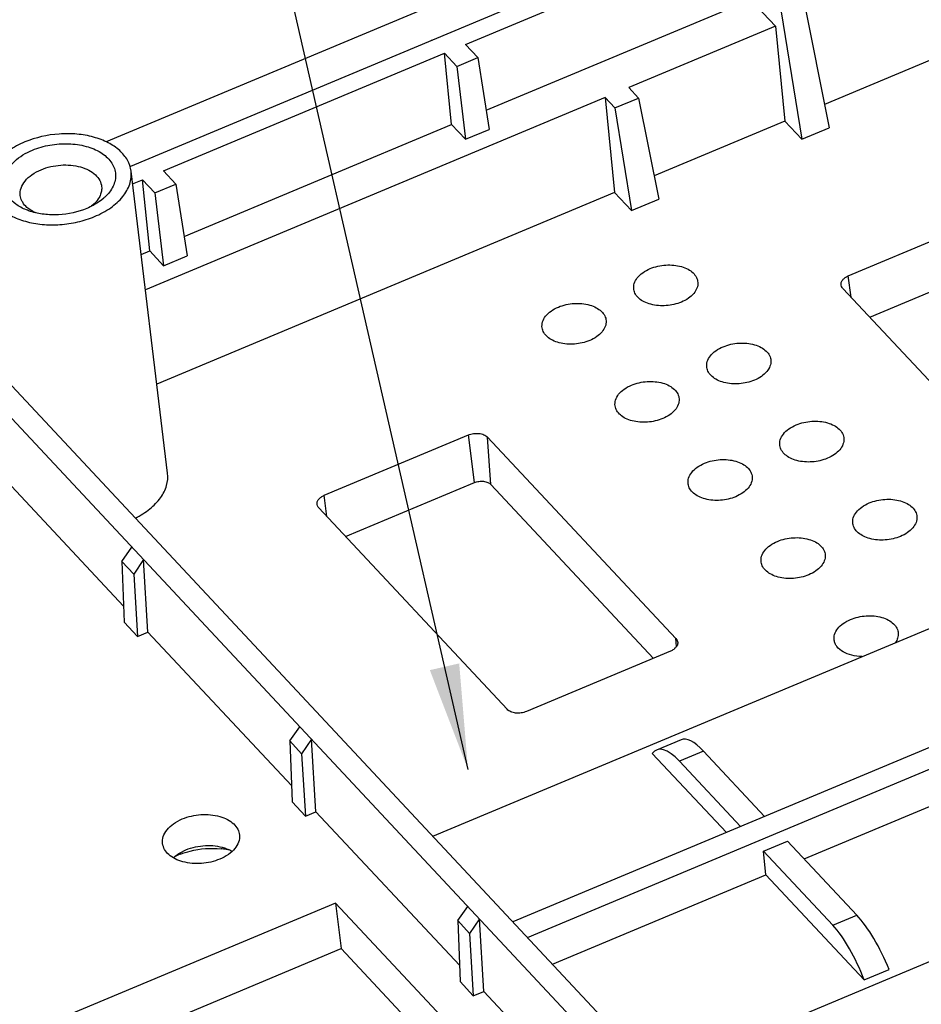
# Model space of a CAD drawing. Header units: millimetres. Extents: x 581 to 1163, y 50 to 457.
# Tile 20 of 29: x 997 to 1027, y 172 to 205. Entities that reach past the tile are written whole.
import ezdxf

# ---------------------------------------------------------------- set-up
doc = ezdxf.new("R2010")
doc.units = ezdxf.units.MM
doc.header["$LTSCALE"] = 30.734
doc.layers.get('0').update_dxf_attribs({"linetype": 'CONTINUOUS'})
doc.layers.add('CHAMFER', color=7, linetype='CONTINUOUS')
doc.layers.add('DRAFTS', color=7, linetype='CONTINUOUS')
doc.styles.get("Standard").update_dxf_attribs({"font": 'txt', "width": 0.85})
doc.dimstyles.get("Standard").update_dxf_attribs({"dimtxt": 3.5, "dimasz": 3.5, "dimexe": 1.5, "dimexo": 0, "dimtad": 1, "dimdsep": 46, "dimtxsty": 'Standard', "dimblk": '_FILLED', "dimblk1": '_FILLED', "dimblk2": '_FILLED', "dimcen": 0.09, "dimazin": 2, "dimtol": 1, "dimtp": 0.01, "dimtm": 0.01, "dimtfac": 1, "dimtofl": 0, "dimtmove": 0, "dimatfit": 3, "dimldrblk": '_FILLED', "dimfxl": 1, "dimtolj": 1, "dimarcsym": 0})

# ---------------------------------------------------------------- blocks, each defined once
blk = doc.blocks.new('_FILLED')
at = {"color": 0, "linetype": 'ByBlock'}
blk.add_solid([(0, 0), (-1, 0.1429), (-1, -0.1429)], dxfattribs=at)

msp = doc.modelspace()

# ---------------------------------------------------------------- linework, layer by layer
at = {"color": 7, "linetype": 'Continuous'}
for p, q in [((1010.865, 177.474), (1065.148, 200.209)), ((1018.302, 169.517), (1072.585, 192.253)), ((1019.109, 180.68), (1018.291, 180.337))]:
    msp.add_line(p, q, dxfattribs=at)
for centre, radius, start, end in [((1003.557, 174.336), 2.734, 80.7163, 84.2997), ((1003.583, 174.498), 2.57, 77.7272, 80.7072), ((1003.368, 174.508), 2.534, 112.7203, 114.7979), ((1003.409, 174.409), 2.641, 110.5584, 112.7161)]:
    msp.add_arc(centre, radius, start, end, dxfattribs=at)
msp.add_open_spline([(1002.481, 176.882), (1002.587, 176.922), (1003.022, 177.055), (1003.488, 177.09), (1003.829, 177.056)], degree=3, knots=[0, 0, 0, 0, 0.247257, 1, 1, 1, 1], dxfattribs=at)
at = {"layer": 'CHAMFER', "color": 7, "linetype": 'Continuous'}
for points, knots in [([(997.009, 198.479), (996.931, 198.537), (996.793, 198.665), (996.651, 198.9), (996.598, 199.159), (996.638, 199.424), (996.765, 199.678), (997.051, 200.002), (997.35, 200.178), (997.566, 200.268)], [0, 0, 0, 0, 0.123964, 0.236951, 0.344396, 0.45362, 0.571301, 0.70146, 1, 1, 1, 1]), ([(997.566, 200.268), (997.752, 200.346), (998.148, 200.459), (998.755, 200.503), (999.334, 200.422), (999.827, 200.224), (1000.137, 199.96), (1000.279, 199.709), (1000.33, 199.514), (1000.327, 199.313), (1000.25, 199.037), (1000.117, 198.854), (1000.011, 198.748)], [0, 0, 0, 0, 0.149467, 0.302136, 0.447991, 0.578747, 0.6909, 0.741453, 0.789961, 0.838379, 0.888679, 1, 1, 1, 1]), ([(997.162, 198.761), (997.152, 198.842), (997.173, 199.02), (997.316, 199.262), (997.55, 199.471), (997.746, 199.575), (997.853, 199.62)], [0, 0, 0, 0, 0.208895, 0.439626, 0.703701, 1, 1, 1, 1]), ([(997.853, 199.62), (998.059, 199.706), (998.5, 199.805), (999.051, 199.761), (999.433, 199.616), (999.656, 199.466), (999.81, 199.277), (999.857, 199.129), (999.864, 199.057)], [0, 0, 0, 0, 0.286411, 0.567205, 0.693698, 0.806817, 0.907323, 1, 1, 1, 1]), ([(999.864, 199.057), (999.868, 199.008), (999.865, 198.908), (999.835, 198.812), (999.815, 198.766)], [0, 0, 0, 0, 0.48942, 1, 1, 1, 1]), ([(997.241, 198.536), (997.23, 198.553), (997.192, 198.623), (997.169, 198.702), (997.162, 198.761)], [0, 0, 0, 0, 0.256937, 1, 1, 1, 1]), ([(999.815, 198.766), (999.805, 198.743), (999.758, 198.65), (999.692, 198.567), (999.636, 198.511)], [0, 0, 0, 0, 0.236952, 1, 1, 1, 1]), ([(1000.011, 198.748), (999.986, 198.722), (999.875, 198.618), (999.749, 198.53), (999.649, 198.471)], [0, 0, 0, 0, 0.23833, 1, 1, 1, 1]), ([(997.502, 198.234), (997.455, 198.249), (997.282, 198.311), (997.118, 198.399), (997.009, 198.479)], [0, 0, 0, 0, 0.264793, 1, 1, 1, 1]), ([(997.447, 198.315), (997.425, 198.331), (997.347, 198.394), (997.279, 198.472), (997.241, 198.536)], [0, 0, 0, 0, 0.264511, 1, 1, 1, 1]), ([(997.684, 198.181), (997.662, 198.191), (997.58, 198.228), (997.501, 198.275), (997.447, 198.315)], [0, 0, 0, 0, 0.260732, 1, 1, 1, 1]), ([(999.374, 198.334), (999.077, 198.21), (998.593, 198.106), (997.957, 198.124), (997.647, 198.188), (997.502, 198.234)], [0, 0, 0, 0, 0.506084, 0.759901, 1, 1, 1, 1]), ([(999.649, 198.471), (999.627, 198.458), (999.538, 198.408), (999.445, 198.364), (999.374, 198.334)], [0, 0, 0, 0, 0.24516, 1, 1, 1, 1]), ([(999.636, 198.511), (999.626, 198.501), (999.585, 198.46), (999.54, 198.423), (999.505, 198.397)], [0, 0, 0, 0, 0.243346, 1, 1, 1, 1])]:
    msp.add_open_spline(points, degree=3, knots=knots, dxfattribs=at)
at = {"layer": 'DRAFTS', "color": 7, "linetype": 'Continuous'}
for p, q in [((1048.124, 220.692), (1000.015, 200.543)), ((1041.417, 216.73), (1000.817, 199.725)), ((1011.951, 203.779), (1021.178, 207.644)), ((1023.07, 205.805), (1024.029, 201.011)), ((1022.334, 205.497), (1023.12, 200.63)), ((1012.635, 201.602), (1021.412, 205.278)), ((1022.243, 204.389), (1021.412, 205.278)), ((1022.243, 204.389), (1017.373, 202.349)), ((1022.243, 204.389), (1022.555, 201.235)), ((1010.844, 203.93), (1010.824, 203.917)), ((1001.923, 199.579), (1011.255, 203.488)), ((1011.489, 201.122), (1011.255, 203.488)), ((1011.255, 203.488), (1011.664, 203.05)), ((1012.36, 203.342), (1011.951, 203.779)), ((1028.212, 203.604), (1023.874, 201.787)), ((1011.664, 203.05), (1012.36, 203.342)), ((1012.36, 203.342), (1012.736, 200.96)), ((1011.664, 203.05), (1011.949, 200.63)), ((1017.7, 202), (1017.373, 202.349)), ((1016.586, 202.02), (1001.318, 195.625)), ((1016.586, 202.02), (1016.898, 198.865)), ((1016.586, 202.02), (1016.912, 201.67)), ((1016.912, 201.67), (1017.7, 202)), ((1017.7, 202), (1018.372, 198.641)), ((1016.912, 201.67), (1017.463, 198.261)), ((1022.555, 201.235), (1018.217, 199.418)), ((1022.555, 201.235), (1023.12, 200.63)), ((1002.606, 197.401), (1011.489, 201.122)), ((1011.489, 201.122), (1011.949, 200.63)), ((1011.949, 200.63), (1012.736, 200.96)), ((1023.12, 200.63), (1024.029, 201.011)), ((1002.055, 189.534), (1000.841, 199.571)), ((1002.331, 199.141), (1001.923, 199.579)), ((1000.892, 199.147), (1001.226, 199.287)), ((1001.46, 196.921), (1001.226, 199.287)), ((1001.226, 199.287), (1001.635, 198.85)), ((1001.635, 198.85), (1002.331, 199.141)), ((1002.331, 199.141), (1002.707, 196.759)), ((1001.635, 198.85), (1001.92, 196.43)), ((1016.898, 198.865), (1001.696, 192.499)), ((1016.898, 198.865), (1017.463, 198.261)), ((1017.463, 198.261), (1018.372, 198.641)), ((1024.664, 196.091), (1029.451, 198.096)), ((1068.866, 197.805), (1013.526, 174.627)), ((1014.011, 174.108), (1069.351, 197.286)), ((1001.176, 196.802), (1001.46, 196.921)), ((1001.46, 196.921), (1001.92, 196.43)), ((1001.92, 196.43), (1002.707, 196.759)), ((1025.376, 194.722), (1029.655, 196.514)), ((1024.755, 195.386), (1024.664, 196.091)), ((1030.741, 188.981), (1024.483, 195.676)), ((1031.679, 155.205), (994.229, 195.273)), ((995.323, 193.009), (1029.115, 156.853)), ((1007.257, 188.801), (1012.044, 190.806)), ((1012.248, 189.223), (1012.044, 190.806)), ((1012.79, 189.161), (1012.681, 190.733)), ((1012.681, 190.733), (1018.939, 184.038)), ((995.855, 190.19), (1000.592, 185.122)), ((1007.969, 187.431), (1012.248, 189.223)), ((1012.79, 189.161), (1018.189, 183.384)), ((1007.348, 188.095), (1007.257, 188.801)), ((1013.334, 181.69), (1007.076, 188.386)), ((1000.534, 186.606), (1000.869, 187.078)), ((1000.534, 186.606), (1000.613, 184.581)), ((1000.534, 186.606), (1000.929, 186.184)), ((1001.254, 186.663), (1000.929, 186.184)), ((1001.4, 184.258), (1001.257, 186.663)), ((1000.929, 186.184), (1001.052, 184.112)), ((1000.613, 184.581), (1001.052, 184.112)), ((1001.052, 184.112), (1001.4, 184.258)), ((1001.4, 184.258), (1006.17, 179.154)), ((1018.957, 183.776), (1018.939, 184.038)), ((1018.758, 183.623), (1013.971, 181.618)), ((1006.112, 180.638), (1006.448, 181.109)), ((1006.112, 180.638), (1006.191, 178.613)), ((1006.112, 180.638), (1006.507, 180.215)), ((1006.832, 180.694), (1006.507, 180.215)), ((1006.978, 178.289), (1006.836, 180.694)), ((1019.853, 180.303), (1019.055, 179.968)), ((1021.886, 178.128), (1019.853, 180.303)), ((1006.507, 180.215), (1006.63, 178.143)), ((1018.154, 180.227), (1020.614, 177.595)), ((1019.055, 179.968), (1021.087, 177.794)), ((1023.198, 176.724), (1031.5, 180.201)), ((1006.191, 178.613), (1006.63, 178.143)), ((1006.63, 178.143), (1006.978, 178.289)), ((1006.978, 178.289), (1011.749, 173.185)), ((1021.848, 176.98), (1022.647, 177.314)), ((1024.947, 174.853), (1022.647, 177.314)), ((1002.468, 176.922), (1002.664, 177.02)), ((1021.926, 176.191), (1021.848, 176.98)), ((1021.848, 176.98), (1024.148, 174.519)), ((1014.839, 173.222), (1021.926, 176.191)), ((1021.926, 176.191), (1025.188, 172.701)), ((1007.635, 175.254), (997.321, 170.935)), ((1007.635, 175.254), (1007.818, 173.739)), ((1007.635, 175.254), (1013.907, 168.543)), ((1011.691, 174.669), (1012.026, 175.141)), ((1012.411, 174.726), (1012.086, 174.246)), ((1012.557, 172.32), (1012.414, 174.725)), ((1024.148, 174.519), (1024.947, 174.853)), ((1011.691, 174.669), (1011.77, 172.644)), ((1011.691, 174.669), (1012.086, 174.246)), ((1012.086, 174.246), (1012.209, 172.174)), ((997.474, 169.406), (1007.818, 173.739)), ((1013.021, 168.172), (1007.818, 173.739)), ((1025.188, 172.701), (1026.017, 173.048)), ((1011.77, 172.644), (1012.209, 172.174)), ((1012.209, 172.174), (1012.557, 172.32)), ((1012.557, 172.32), (1017.328, 167.216))]:
    msp.add_line(p, q, dxfattribs=at)
for centre, major_axis, ratio, start_param, end_param in [((1020.103, 178.386), (-0.997, 2.293), 0.320059, -0.73339, -0.00469), ((1019.229, 178.02), (-0.934, 2.319), 0.341997, -0.724252, 0.203044), ((1025.197, 172.936), (-0.997, 2.293), 0.320059, -1.660685, -0.73339), ((1024.322, 172.57), (-0.934, 2.319), 0.341997, -1.651547, -0.724252)]:
    msp.add_ellipse(centre, major_axis=major_axis, ratio=ratio, start_param=start_param, end_param=end_param, dxfattribs=at)
for points, knots in [([(997.312, 200.54), (997.126, 200.462), (996.786, 200.281), (996.378, 199.92), (996.162, 199.561), (996.092, 199.266), (996.089, 199.121), (996.096, 199.051)], [0, 0, 0, 0, 0.295479, 0.559223, 0.790081, 0.896609, 1, 1, 1, 1]), ([(1000.841, 199.572), (1000.826, 199.697), (1000.738, 199.955), (1000.464, 200.281), (1000.072, 200.54), (999.586, 200.722), (999.034, 200.817), (998.257, 200.822), (997.672, 200.69), (997.312, 200.54)], [0, 0, 0, 0, 0.092634, 0.193358, 0.306668, 0.433185, 0.570546, 0.714462, 1, 1, 1, 1]), ([(999.627, 198.062), (999.816, 198.141), (1000.159, 198.325), (1000.57, 198.691), (1000.785, 199.056), (1000.85, 199.355), (1000.849, 199.501), (1000.841, 199.572)], [0, 0, 0, 0, 0.29596, 0.559649, 0.790104, 0.89652, 1, 1, 1, 1]), ([(996.096, 199.051), (996.109, 198.925), (996.191, 198.664), (996.462, 198.333), (996.853, 198.069), (997.34, 197.884), (997.894, 197.786), (998.483, 197.781), (999.071, 197.868), (999.448, 197.987), (999.627, 198.062)], [0, 0, 0, 0, 0.092497, 0.192822, 0.305724, 0.43197, 0.569242, 0.713224, 0.858681, 1, 1, 1, 1]), ([(1017.54, 195.641), (1017.53, 195.706), (1017.542, 195.849), (1017.654, 196.044), (1017.84, 196.212), (1017.996, 196.296), (1018.082, 196.332)], [0, 0, 0, 0, 0.208876, 0.438977, 0.703068, 1, 1, 1, 1]), ([(1018.082, 196.332), (1018.246, 196.4), (1018.597, 196.478), (1019.034, 196.441), (1019.337, 196.323), (1019.511, 196.202), (1019.629, 196.049), (1019.662, 195.931), (1019.666, 195.873)], [0, 0, 0, 0, 0.28732, 0.568428, 0.694677, 0.807307, 0.907341, 1, 1, 1, 1]), ([(1024.426, 195.788), (1024.422, 195.816), (1024.427, 195.879), (1024.476, 195.965), (1024.558, 196.039), (1024.627, 196.076), (1024.664, 196.091)], [0, 0, 0, 0, 0.208906, 0.438922, 0.703158, 1, 1, 1, 1]), ([(1019.12, 195.221), (1018.96, 195.154), (1018.619, 195.077), (1018.192, 195.108), (1017.893, 195.216), (1017.716, 195.329), (1017.591, 195.472), (1017.548, 195.586), (1017.54, 195.641)], [0, 0, 0, 0, 0.285002, 0.565184, 0.692037, 0.805898, 0.907158, 1, 1, 1, 1]), ([(1019.666, 195.873), (1019.67, 195.811), (1019.647, 195.675), (1019.532, 195.492), (1019.351, 195.335), (1019.202, 195.255), (1019.12, 195.221)], [0, 0, 0, 0, 0.209115, 0.440818, 0.705105, 1, 1, 1, 1]), ([(1024.483, 195.676), (1024.476, 195.684), (1024.449, 195.717), (1024.431, 195.757), (1024.426, 195.788)], [0, 0, 0, 0, 0.263852, 1, 1, 1, 1]), ([(1014.494, 194.366), (1014.484, 194.43), (1014.496, 194.573), (1014.608, 194.768), (1014.794, 194.936), (1014.95, 195.02), (1015.036, 195.056)], [0, 0, 0, 0, 0.208876, 0.438977, 0.703068, 1, 1, 1, 1]), ([(1015.036, 195.056), (1015.2, 195.124), (1015.55, 195.202), (1015.988, 195.165), (1016.29, 195.047), (1016.465, 194.926), (1016.583, 194.773), (1016.616, 194.655), (1016.62, 194.597)], [0, 0, 0, 0, 0.28732, 0.568428, 0.694677, 0.807307, 0.907341, 1, 1, 1, 1]), ([(1016.074, 193.945), (1015.914, 193.878), (1015.573, 193.801), (1015.146, 193.832), (1014.847, 193.94), (1014.67, 194.053), (1014.545, 194.196), (1014.502, 194.31), (1014.494, 194.366)], [0, 0, 0, 0, 0.285002, 0.565184, 0.692037, 0.805898, 0.907158, 1, 1, 1, 1]), ([(1016.62, 194.597), (1016.624, 194.535), (1016.601, 194.399), (1016.486, 194.217), (1016.305, 194.059), (1016.155, 193.979), (1016.074, 193.945)], [0, 0, 0, 0, 0.209115, 0.440818, 0.705105, 1, 1, 1, 1]), ([(1019.965, 193.046), (1019.955, 193.111), (1019.968, 193.253), (1020.079, 193.449), (1020.265, 193.617), (1020.422, 193.701), (1020.507, 193.736)], [0, 0, 0, 0, 0.208876, 0.438977, 0.703068, 1, 1, 1, 1]), ([(1020.507, 193.736), (1020.672, 193.805), (1021.022, 193.883), (1021.46, 193.846), (1021.762, 193.728), (1021.936, 193.606), (1022.055, 193.454), (1022.088, 193.335), (1022.091, 193.278)], [0, 0, 0, 0, 0.28732, 0.568428, 0.694677, 0.807307, 0.907341, 1, 1, 1, 1]), ([(1021.545, 192.626), (1021.386, 192.559), (1021.045, 192.482), (1020.618, 192.512), (1020.318, 192.621), (1020.142, 192.734), (1020.016, 192.877), (1019.974, 192.991), (1019.965, 193.046)], [0, 0, 0, 0, 0.285002, 0.565184, 0.692037, 0.805898, 0.907158, 1, 1, 1, 1]), ([(1022.091, 193.278), (1022.095, 193.215), (1022.073, 193.08), (1021.958, 192.897), (1021.777, 192.74), (1021.627, 192.66), (1021.545, 192.626)], [0, 0, 0, 0, 0.209115, 0.440818, 0.705105, 1, 1, 1, 1]), ([(1016.919, 191.771), (1016.909, 191.835), (1016.922, 191.978), (1017.033, 192.173), (1017.219, 192.341), (1017.375, 192.425), (1017.461, 192.461)], [0, 0, 0, 0, 0.208876, 0.438977, 0.703068, 1, 1, 1, 1]), ([(1017.461, 192.461), (1017.625, 192.529), (1017.976, 192.607), (1018.414, 192.57), (1018.716, 192.452), (1018.89, 192.331), (1019.009, 192.178), (1019.042, 192.06), (1019.045, 192.002)], [0, 0, 0, 0, 0.28732, 0.568428, 0.694677, 0.807307, 0.907341, 1, 1, 1, 1]), ([(1018.499, 191.35), (1018.339, 191.283), (1017.998, 191.206), (1017.571, 191.237), (1017.272, 191.345), (1017.095, 191.458), (1016.97, 191.601), (1016.928, 191.715), (1016.919, 191.771)], [0, 0, 0, 0, 0.285002, 0.565184, 0.692037, 0.805898, 0.907158, 1, 1, 1, 1]), ([(1019.045, 192.002), (1019.049, 191.94), (1019.026, 191.804), (1018.912, 191.621), (1018.73, 191.464), (1018.581, 191.384), (1018.499, 191.35)], [0, 0, 0, 0, 0.209115, 0.440818, 0.705105, 1, 1, 1, 1]), ([(1022.391, 190.451), (1022.381, 190.516), (1022.393, 190.658), (1022.505, 190.854), (1022.691, 191.022), (1022.847, 191.105), (1022.933, 191.141)], [0, 0, 0, 0, 0.208876, 0.438977, 0.703068, 1, 1, 1, 1]), ([(1022.933, 191.141), (1023.097, 191.21), (1023.448, 191.288), (1023.885, 191.251), (1024.188, 191.133), (1024.362, 191.011), (1024.48, 190.859), (1024.513, 190.74), (1024.517, 190.683)], [0, 0, 0, 0, 0.28732, 0.568428, 0.694677, 0.807307, 0.907341, 1, 1, 1, 1]), ([(1012.044, 190.806), (1012.1, 190.829), (1012.218, 190.86), (1012.396, 190.863), (1012.558, 190.825), (1012.649, 190.768), (1012.681, 190.733)], [0, 0, 0, 0, 0.267531, 0.53806, 0.787534, 1, 1, 1, 1]), ([(1023.971, 190.031), (1023.811, 189.964), (1023.47, 189.887), (1023.043, 189.917), (1022.744, 190.026), (1022.567, 190.139), (1022.442, 190.282), (1022.399, 190.396), (1022.391, 190.451)], [0, 0, 0, 0, 0.285002, 0.565184, 0.692037, 0.805898, 0.907158, 1, 1, 1, 1]), ([(1024.517, 190.683), (1024.521, 190.62), (1024.498, 190.485), (1024.383, 190.302), (1024.202, 190.144), (1024.053, 190.065), (1023.971, 190.031)], [0, 0, 0, 0, 0.209115, 0.440818, 0.705105, 1, 1, 1, 1]), ([(1019.345, 189.175), (1019.335, 189.24), (1019.347, 189.382), (1019.459, 189.578), (1019.645, 189.746), (1019.801, 189.83), (1019.887, 189.865)], [0, 0, 0, 0, 0.208876, 0.438977, 0.703068, 1, 1, 1, 1]), ([(1019.887, 189.865), (1020.051, 189.934), (1020.401, 190.012), (1020.839, 189.975), (1021.141, 189.857), (1021.316, 189.736), (1021.434, 189.583), (1021.467, 189.464), (1021.471, 189.407)], [0, 0, 0, 0, 0.28732, 0.568428, 0.694677, 0.807307, 0.907341, 1, 1, 1, 1]), ([(1000.985, 188.045), (1001.155, 188.131), (1001.463, 188.322), (1001.826, 188.689), (1002.043, 189.101), (1002.071, 189.397), (1002.055, 189.534)], [0, 0, 0, 0, 0.293655, 0.5556, 0.787333, 1, 1, 1, 1]), ([(1012.248, 189.223), (1012.295, 189.243), (1012.395, 189.269), (1012.547, 189.272), (1012.685, 189.24), (1012.762, 189.191), (1012.79, 189.161)], [0, 0, 0, 0, 0.267536, 0.53806, 0.78753, 1, 1, 1, 1]), ([(1020.925, 188.755), (1020.765, 188.688), (1020.424, 188.611), (1019.997, 188.641), (1019.698, 188.75), (1019.521, 188.863), (1019.396, 189.006), (1019.353, 189.12), (1019.345, 189.175)], [0, 0, 0, 0, 0.285002, 0.565184, 0.692037, 0.805898, 0.907158, 1, 1, 1, 1]), ([(1021.471, 189.407), (1021.475, 189.344), (1021.452, 189.209), (1021.337, 189.026), (1021.156, 188.869), (1021.006, 188.789), (1020.925, 188.755)], [0, 0, 0, 0, 0.209115, 0.440818, 0.705105, 1, 1, 1, 1]), ([(1007.019, 188.497), (1007.015, 188.526), (1007.02, 188.588), (1007.069, 188.674), (1007.151, 188.748), (1007.22, 188.785), (1007.257, 188.801)], [0, 0, 0, 0, 0.208906, 0.438922, 0.703158, 1, 1, 1, 1]), ([(1007.076, 188.386), (1007.069, 188.394), (1007.042, 188.426), (1007.024, 188.467), (1007.019, 188.497)], [0, 0, 0, 0, 0.263852, 1, 1, 1, 1]), ([(1024.816, 187.856), (1024.806, 187.921), (1024.819, 188.063), (1024.93, 188.259), (1025.116, 188.427), (1025.273, 188.51), (1025.358, 188.546)], [0, 0, 0, 0, 0.208876, 0.438977, 0.703068, 1, 1, 1, 1]), ([(1025.358, 188.546), (1025.523, 188.615), (1025.873, 188.693), (1026.311, 188.656), (1026.613, 188.538), (1026.787, 188.416), (1026.906, 188.264), (1026.939, 188.145), (1026.942, 188.088)], [0, 0, 0, 0, 0.28732, 0.568428, 0.694677, 0.807307, 0.907341, 1, 1, 1, 1]), ([(1026.396, 187.436), (1026.237, 187.369), (1025.896, 187.292), (1025.469, 187.322), (1025.169, 187.431), (1024.993, 187.544), (1024.867, 187.687), (1024.825, 187.8), (1024.816, 187.856)], [0, 0, 0, 0, 0.285002, 0.565184, 0.692037, 0.805898, 0.907158, 1, 1, 1, 1]), ([(1026.942, 188.088), (1026.946, 188.025), (1026.924, 187.89), (1026.809, 187.707), (1026.628, 187.549), (1026.478, 187.47), (1026.396, 187.436)], [0, 0, 0, 0, 0.209115, 0.440818, 0.705105, 1, 1, 1, 1]), ([(1021.77, 186.58), (1021.76, 186.645), (1021.773, 186.787), (1021.884, 186.983), (1022.07, 187.151), (1022.226, 187.234), (1022.312, 187.27)], [0, 0, 0, 0, 0.208876, 0.438977, 0.703068, 1, 1, 1, 1]), ([(1022.312, 187.27), (1022.476, 187.339), (1022.827, 187.417), (1023.265, 187.38), (1023.567, 187.262), (1023.741, 187.14), (1023.86, 186.988), (1023.893, 186.869), (1023.896, 186.812)], [0, 0, 0, 0, 0.28732, 0.568428, 0.694677, 0.807307, 0.907341, 1, 1, 1, 1]), ([(1023.896, 186.812), (1023.9, 186.749), (1023.877, 186.614), (1023.763, 186.431), (1023.581, 186.274), (1023.432, 186.194), (1023.35, 186.16)], [0, 0, 0, 0, 0.209115, 0.440818, 0.705105, 1, 1, 1, 1]), ([(1023.35, 186.16), (1023.19, 186.093), (1022.849, 186.016), (1022.422, 186.046), (1022.123, 186.155), (1021.946, 186.268), (1021.821, 186.411), (1021.779, 186.525), (1021.77, 186.58)], [0, 0, 0, 0, 0.285002, 0.565184, 0.692037, 0.805898, 0.907158, 1, 1, 1, 1]), ([(1024.196, 183.985), (1024.186, 184.05), (1024.198, 184.192), (1024.31, 184.388), (1024.496, 184.556), (1024.652, 184.639), (1024.738, 184.675)], [0, 0, 0, 0, 0.208876, 0.438977, 0.703068, 1, 1, 1, 1]), ([(1024.738, 184.675), (1024.902, 184.744), (1025.252, 184.822), (1025.69, 184.785), (1025.992, 184.667), (1026.167, 184.545), (1026.285, 184.393), (1026.318, 184.274), (1026.322, 184.217)], [0, 0, 0, 0, 0.28732, 0.568428, 0.694677, 0.807307, 0.907341, 1, 1, 1, 1]), ([(1026.322, 184.217), (1026.325, 184.164), (1026.311, 184.053), (1026.26, 183.953), (1026.228, 183.906)], [0, 0, 0, 0, 0.480452, 1, 1, 1, 1]), ([(1018.998, 183.91), (1019, 183.874), (1018.981, 183.794), (1018.929, 183.734), (1018.897, 183.707)], [0, 0, 0, 0, 0.46272, 1, 1, 1, 1]), ([(1018.939, 184.038), (1018.956, 184.02), (1018.984, 183.98), (1018.996, 183.933), (1018.998, 183.91)], [0, 0, 0, 0, 0.51557, 1, 1, 1, 1]), ([(1025.119, 183.442), (1025.004, 183.444), (1024.786, 183.47), (1024.496, 183.579), (1024.311, 183.728), (1024.224, 183.872), (1024.201, 183.948), (1024.196, 183.985)], [0, 0, 0, 0, 0.29835, 0.566981, 0.797525, 0.901067, 1, 1, 1, 1]), ([(1018.897, 183.707), (1018.887, 183.698), (1018.845, 183.665), (1018.796, 183.639), (1018.758, 183.623)], [0, 0, 0, 0, 0.237065, 1, 1, 1, 1]), ([(1013.971, 181.618), (1013.916, 181.595), (1013.797, 181.563), (1013.619, 181.56), (1013.457, 181.599), (1013.367, 181.655), (1013.334, 181.69)], [0, 0, 0, 0, 0.267531, 0.53806, 0.787534, 1, 1, 1, 1]), ([(1001.89, 177.229), (1001.879, 177.306), (1001.898, 177.475), (1002.033, 177.706), (1002.255, 177.905), (1002.441, 178.004), (1002.542, 178.047)], [0, 0, 0, 0, 0.208885, 0.439393, 0.703558, 1, 1, 1, 1]), ([(1002.542, 178.047), (1002.738, 178.129), (1003.156, 178.222), (1003.679, 178.18), (1004.041, 178.041), (1004.251, 177.897), (1004.396, 177.717), (1004.438, 177.576), (1004.444, 177.508)], [0, 0, 0, 0, 0.286754, 0.567649, 0.694057, 0.806997, 0.907326, 1, 1, 1, 1]), ([(1004.444, 177.508), (1004.451, 177.432), (1004.426, 177.267), (1004.289, 177.044), (1004.07, 176.851), (1003.888, 176.754), (1003.789, 176.713)], [0, 0, 0, 0, 0.209005, 0.440315, 0.704577, 1, 1, 1, 1]), ([(1003.789, 176.713), (1003.596, 176.632), (1003.183, 176.539), (1002.667, 176.578), (1002.307, 176.711), (1002.095, 176.849), (1001.947, 177.024), (1001.898, 177.162), (1001.89, 177.229)], [0, 0, 0, 0, 0.285595, 0.566026, 0.692736, 0.806292, 0.907235, 1, 1, 1, 1]), ([(1002.664, 177.02), (1002.868, 177.106), (1003.301, 177.198), (1003.743, 177.151), (1003.946, 177.084)], [0, 0, 0, 0, 0.507705, 1, 1, 1, 1]), ([(1003.946, 177.084), (1003.968, 177.076), (1004.054, 177.045), (1004.137, 177.005), (1004.195, 176.97)], [0, 0, 0, 0, 0.260222, 1, 1, 1, 1]), ([(1002.25, 176.757), (1002.266, 176.772), (1002.333, 176.834), (1002.409, 176.886), (1002.468, 176.922)], [0, 0, 0, 0, 0.239704, 1, 1, 1, 1])]:
    msp.add_open_spline(points, degree=3, knots=knots, dxfattribs=at)

# ---------------------------------------------------------------- leaders
msp.add_leader([(1012.033, 179.692), (1004.179, 214.039)], dimstyle='Standard', override={"dimgap": 0.625, "dimtad": 0, "dimtih": 1, "dimtoh": 1, "dimdec": 4, "dimcen": 5.0292, "dimadec": 0, "dimazin": 0, "dimtdec": 4, "dimfxl": 1.25, "dimtzin": 0})

doc.saveas('drawing.dxf')
